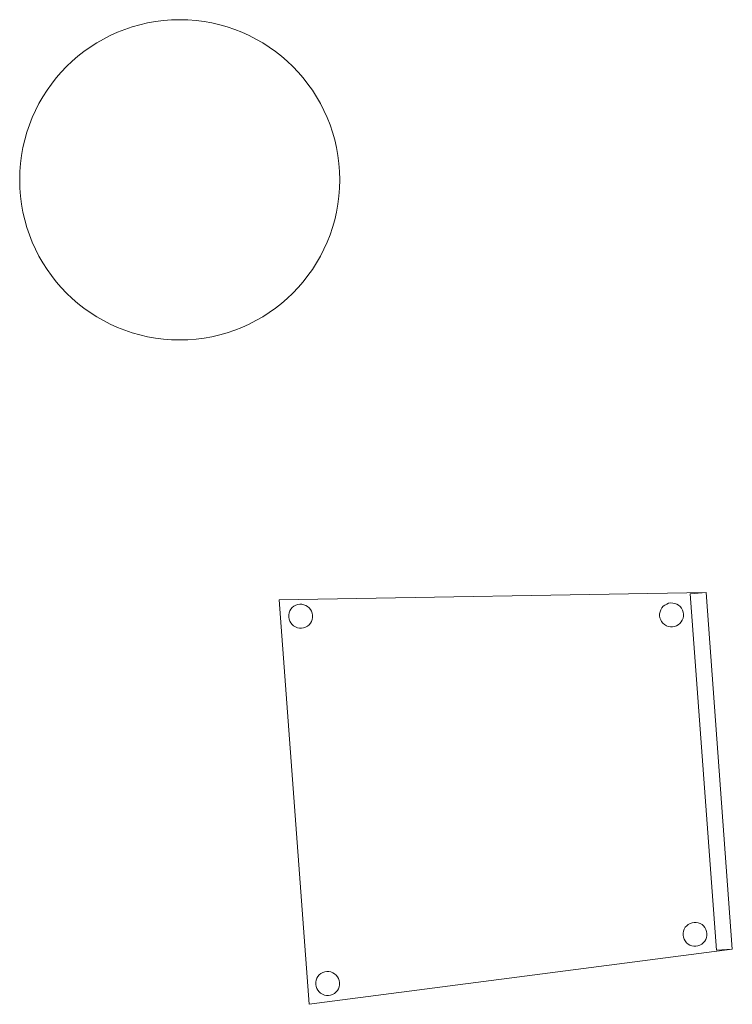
# Model space of a CAD drawing. Header units: metres. Extents: x 391.1 to 430.4, y 12.7 to 29.8.
# Tile 30 of 104: x 395.6 to 396.5, y 22.3 to 23.5. Entities that reach past the tile are written whole.
import ezdxf

# ---------------------------------------------------------------- set-up
doc = ezdxf.new("R2010")
doc.units = ezdxf.units.M
for name, color, linetype, lineweight in [('02_MOBILIARIO', 7, 'Continuous', 18), ('A-COLS-____-MCUT', 7, 'Continuous', 18), ('A-COLS-____-OTLN', 7, 'Continuous', 18)]:
    doc.layers.add(name, color=color, linetype=linetype, lineweight=lineweight)

# ---------------------------------------------------------------- blocks, each defined once
blk = doc.blocks.new('Family - Pilar PB-155391-02_SAN_P0')
at = {"layer": 'A-COLS-____-MCUT', "color": 253, "true_color": 0xaaaaaa}
for start, end in [(360, 180), (180, 360)]:
    blk.add_arc((0.2, 0.2), 0.2, start, end, dxfattribs=at)
at = {"layer": 'A-COLS-____-OTLN', "color": 253, "true_color": 0xaaaaaa}
for start, end in [(360, 180), (180, 360)]:
    blk.add_arc((0.2, 0.2), 0.2, start, end, dxfattribs=at)
blk = doc.blocks.new('Family - Cadira confident_PB-155790-02_SAN_P0')
at = {"layer": '02_MOBILIARIO', "color": 253, "true_color": 0xaaaaaa}
for p, q in [((0, 0.5052), (0.5334, 0.5143)), ((0.5334, 0.5143), (0, 0.5052)), ((0.0371, 0), (0, 0.5052)), ((0, 0.5052), (0.0371, 0)), ((0.5134, 0.5128), (0.5334, 0.5143)), ((0.5334, 0.5143), (0.5134, 0.5128)), ((0.5462, 0.0675), (0.5134, 0.5128)), ((0.5134, 0.5128), (0.5462, 0.0675)), ((0.5334, 0.5143), (0.5661, 0.069)), ((0.5661, 0.069), (0.5334, 0.5143)), ((0.5334, 0.5143), (0.5661, 0.069)), ((0.5661, 0.069), (0.5334, 0.5143)), ((0.0132, 0.4913), (0.0145, 0.4935)), ((0.0145, 0.4935), (0.0132, 0.4913)), ((0.0145, 0.4935), (0.0162, 0.4955)), ((0.0162, 0.4955), (0.0145, 0.4935)), ((0.0162, 0.4955), (0.0183, 0.4971)), ((0.0183, 0.4971), (0.0162, 0.4955)), ((0.0183, 0.4971), (0.0205, 0.4984)), ((0.0205, 0.4984), (0.0183, 0.4971)), ((0.0205, 0.4984), (0.023, 0.4992)), ((0.023, 0.4992), (0.0205, 0.4984)), ((0.023, 0.4992), (0.0256, 0.4997)), ((0.0256, 0.4997), (0.023, 0.4992)), ((0.0256, 0.4997), (0.0282, 0.4996)), ((0.0282, 0.4996), (0.0256, 0.4997)), ((0.0282, 0.4996), (0.0307, 0.4991)), ((0.0307, 0.4991), (0.0282, 0.4996)), ((0.0307, 0.4991), (0.0332, 0.4982)), ((0.0332, 0.4982), (0.0307, 0.4991)), ((0.0332, 0.4982), (0.0354, 0.4969)), ((0.0354, 0.4969), (0.0332, 0.4982)), ((0.0354, 0.4969), (0.0374, 0.4952)), ((0.0374, 0.4952), (0.0354, 0.4969)), ((0.0374, 0.4952), (0.039, 0.4932)), ((0.039, 0.4932), (0.0374, 0.4952)), ((0.039, 0.4932), (0.0403, 0.4909)), ((0.0403, 0.4909), (0.039, 0.4932)), ((0.4758, 0.4904), (0.4767, 0.4929)), ((0.4767, 0.4929), (0.4758, 0.4904)), ((0.4767, 0.4929), (0.4781, 0.4951)), ((0.4781, 0.4951), (0.4767, 0.4929)), ((0.4781, 0.4951), (0.4798, 0.4971)), ((0.4798, 0.4971), (0.4781, 0.4951)), ((0.4798, 0.4971), (0.4818, 0.4987)), ((0.4818, 0.4987), (0.4798, 0.4971)), ((0.4818, 0.4987), (0.4841, 0.5)), ((0.4841, 0.5), (0.4818, 0.4987)), ((0.4841, 0.5), (0.4865, 0.5009)), ((0.4865, 0.5009), (0.4841, 0.5)), ((0.4865, 0.5009), (0.4891, 0.5013)), ((0.4891, 0.5013), (0.4865, 0.5009)), ((0.4891, 0.5013), (0.4917, 0.5012)), ((0.4917, 0.5012), (0.4891, 0.5013)), ((0.4917, 0.5012), (0.4943, 0.5008)), ((0.4943, 0.5008), (0.4917, 0.5012)), ((0.4943, 0.5008), (0.4967, 0.4998)), ((0.4967, 0.4998), (0.4943, 0.5008)), ((0.4967, 0.4998), (0.4989, 0.4985)), ((0.4989, 0.4985), (0.4967, 0.4998)), ((0.4989, 0.4985), (0.5009, 0.4968)), ((0.5009, 0.4968), (0.4989, 0.4985)), ((0.5009, 0.4968), (0.5026, 0.4948)), ((0.5026, 0.4948), (0.5009, 0.4968)), ((0.5026, 0.4948), (0.5038, 0.4925)), ((0.5038, 0.4925), (0.5026, 0.4948)), ((0.5038, 0.4925), (0.5047, 0.49)), ((0.5047, 0.49), (0.5038, 0.4925)), ((0.0118, 0.4863), (0.0123, 0.4888)), ((0.0123, 0.4888), (0.0118, 0.4863)), ((0.0118, 0.4837), (0.0118, 0.4863)), ((0.0118, 0.4863), (0.0118, 0.4837)), ((0.0122, 0.4811), (0.0118, 0.4837)), ((0.0118, 0.4837), (0.0122, 0.4811)), ((0.013, 0.4786), (0.0122, 0.4811)), ((0.0122, 0.4811), (0.013, 0.4786)), ((0.0123, 0.4888), (0.0132, 0.4913)), ((0.0132, 0.4913), (0.0123, 0.4888)), ((0.041, 0.4807), (0.0401, 0.4783)), ((0.0401, 0.4783), (0.041, 0.4807)), ((0.0403, 0.4909), (0.0411, 0.4884)), ((0.0411, 0.4884), (0.0403, 0.4909)), ((0.0415, 0.4833), (0.041, 0.4807)), ((0.041, 0.4807), (0.0415, 0.4833)), ((0.0411, 0.4884), (0.0416, 0.4859)), ((0.0416, 0.4859), (0.0411, 0.4884)), ((0.0416, 0.4859), (0.0415, 0.4833)), ((0.0415, 0.4833), (0.0416, 0.4859)), ((0.4753, 0.4879), (0.4758, 0.4904)), ((0.4758, 0.4904), (0.4753, 0.4879)), ((0.4753, 0.4853), (0.4753, 0.4879)), ((0.4753, 0.4879), (0.4753, 0.4853)), ((0.4757, 0.4827), (0.4753, 0.4853)), ((0.4753, 0.4853), (0.4757, 0.4827)), ((0.4766, 0.4803), (0.4757, 0.4827)), ((0.4757, 0.4827), (0.4766, 0.4803)), ((0.4778, 0.478), (0.4766, 0.4803)), ((0.4766, 0.4803), (0.4778, 0.478)), ((0.5036, 0.4799), (0.5023, 0.4776)), ((0.5023, 0.4776), (0.5036, 0.4799)), ((0.5046, 0.4823), (0.5036, 0.4799)), ((0.5036, 0.4799), (0.5046, 0.4823)), ((0.5051, 0.4849), (0.5046, 0.4823)), ((0.5046, 0.4823), (0.5051, 0.4849)), ((0.5047, 0.49), (0.5051, 0.4875)), ((0.5051, 0.4875), (0.5047, 0.49)), ((0.5051, 0.4875), (0.5051, 0.4849)), ((0.5051, 0.4849), (0.5051, 0.4875)), ((0.0143, 0.4764), (0.013, 0.4786)), ((0.013, 0.4786), (0.0143, 0.4764)), ((0.016, 0.4743), (0.0143, 0.4764)), ((0.0143, 0.4764), (0.016, 0.4743)), ((0.0179, 0.4726), (0.016, 0.4743)), ((0.016, 0.4743), (0.0179, 0.4726)), ((0.0202, 0.4713), (0.0179, 0.4726)), ((0.0179, 0.4726), (0.0202, 0.4713)), ((0.0226, 0.4704), (0.0202, 0.4713)), ((0.0202, 0.4713), (0.0226, 0.4704)), ((0.0252, 0.4699), (0.0226, 0.4704)), ((0.0226, 0.4704), (0.0252, 0.4699)), ((0.0278, 0.4699), (0.0252, 0.4699)), ((0.0252, 0.4699), (0.0278, 0.4699)), ((0.0303, 0.4703), (0.0278, 0.4699)), ((0.0278, 0.4699), (0.0303, 0.4703)), ((0.0328, 0.4711), (0.0303, 0.4703)), ((0.0303, 0.4703), (0.0328, 0.4711)), ((0.0351, 0.4724), (0.0328, 0.4711)), ((0.0328, 0.4711), (0.0351, 0.4724)), ((0.0371, 0.4741), (0.0351, 0.4724)), ((0.0351, 0.4724), (0.0371, 0.4741)), ((0.0388, 0.476), (0.0371, 0.4741)), ((0.0371, 0.4741), (0.0388, 0.476)), ((0.0401, 0.4783), (0.0388, 0.476)), ((0.0388, 0.476), (0.0401, 0.4783)), ((0.4795, 0.476), (0.4778, 0.478)), ((0.4778, 0.478), (0.4795, 0.476)), ((0.4815, 0.4743), (0.4795, 0.476)), ((0.4795, 0.476), (0.4815, 0.4743)), ((0.4837, 0.4729), (0.4815, 0.4743)), ((0.4815, 0.4743), (0.4837, 0.4729)), ((0.4861, 0.472), (0.4837, 0.4729)), ((0.4837, 0.4729), (0.4861, 0.472)), ((0.4887, 0.4715), (0.4861, 0.472)), ((0.4861, 0.472), (0.4887, 0.4715)), ((0.4913, 0.4715), (0.4887, 0.4715)), ((0.4887, 0.4715), (0.4913, 0.4715)), ((0.4939, 0.4719), (0.4913, 0.4715)), ((0.4913, 0.4715), (0.4939, 0.4719)), ((0.4963, 0.4728), (0.4939, 0.4719)), ((0.4939, 0.4719), (0.4963, 0.4728)), ((0.4986, 0.474), (0.4963, 0.4728)), ((0.4963, 0.4728), (0.4986, 0.474)), ((0.5006, 0.4757), (0.4986, 0.474)), ((0.4986, 0.474), (0.5006, 0.4757)), ((0.5023, 0.4776), (0.5006, 0.4757)), ((0.5006, 0.4757), (0.5023, 0.4776)), ((0.5091, 0.0982), (0.5111, 0.0998)), ((0.5111, 0.0998), (0.5091, 0.0982)), ((0.5111, 0.0998), (0.5134, 0.1011)), ((0.5134, 0.1011), (0.5111, 0.0998)), ((0.5134, 0.1011), (0.5159, 0.1019)), ((0.5159, 0.1019), (0.5134, 0.1011)), ((0.5159, 0.1019), (0.5184, 0.1024)), ((0.5184, 0.1024), (0.5159, 0.1019)), ((0.5184, 0.1024), (0.521, 0.1023)), ((0.521, 0.1023), (0.5184, 0.1024)), ((0.521, 0.1023), (0.5236, 0.1018)), ((0.5236, 0.1018), (0.521, 0.1023)), ((0.5236, 0.1018), (0.526, 0.1009)), ((0.526, 0.1009), (0.5236, 0.1018)), ((0.526, 0.1009), (0.5283, 0.0996)), ((0.5283, 0.0996), (0.526, 0.1009)), ((0.5283, 0.0996), (0.5302, 0.0979)), ((0.5302, 0.0979), (0.5283, 0.0996)), ((0.5046, 0.0864), (0.5047, 0.089)), ((0.5047, 0.089), (0.5046, 0.0864)), ((0.505, 0.0838), (0.5046, 0.0864)), ((0.5046, 0.0864), (0.505, 0.0838)), ((0.5047, 0.089), (0.5051, 0.0915)), ((0.5051, 0.0915), (0.5047, 0.089)), ((0.5051, 0.0915), (0.5061, 0.094)), ((0.5061, 0.094), (0.5051, 0.0915)), ((0.5061, 0.094), (0.5074, 0.0962)), ((0.5074, 0.0962), (0.5061, 0.094)), ((0.5074, 0.0962), (0.5091, 0.0982)), ((0.5091, 0.0982), (0.5074, 0.0962)), ((0.5302, 0.0979), (0.5319, 0.0959)), ((0.5319, 0.0959), (0.5302, 0.0979)), ((0.5319, 0.0959), (0.5331, 0.0936)), ((0.5331, 0.0936), (0.5319, 0.0959)), ((0.5331, 0.0936), (0.534, 0.0911)), ((0.534, 0.0911), (0.5331, 0.0936)), ((0.534, 0.0911), (0.5344, 0.0885)), ((0.5344, 0.0885), (0.534, 0.0911)), ((0.5344, 0.0885), (0.5344, 0.0859)), ((0.5344, 0.0859), (0.5344, 0.0885)), ((0.5059, 0.0813), (0.505, 0.0838)), ((0.505, 0.0838), (0.5059, 0.0813)), ((0.5072, 0.0791), (0.5059, 0.0813)), ((0.5059, 0.0813), (0.5072, 0.0791)), ((0.5088, 0.077), (0.5072, 0.0791)), ((0.5072, 0.0791), (0.5088, 0.077)), ((0.5108, 0.0753), (0.5088, 0.077)), ((0.5088, 0.077), (0.5108, 0.0753)), ((0.513, 0.074), (0.5108, 0.0753)), ((0.5108, 0.0753), (0.513, 0.074)), ((0.5154, 0.0731), (0.513, 0.074)), ((0.513, 0.074), (0.5154, 0.0731)), ((0.5256, 0.0738), (0.5232, 0.073)), ((0.5232, 0.073), (0.5256, 0.0738)), ((0.5279, 0.0751), (0.5256, 0.0738)), ((0.5256, 0.0738), (0.5279, 0.0751)), ((0.5299, 0.0767), (0.5279, 0.0751)), ((0.5279, 0.0751), (0.5299, 0.0767)), ((0.5316, 0.0787), (0.5299, 0.0767)), ((0.5299, 0.0767), (0.5316, 0.0787)), ((0.533, 0.081), (0.5316, 0.0787)), ((0.5316, 0.0787), (0.533, 0.081)), ((0.5339, 0.0834), (0.533, 0.081)), ((0.533, 0.081), (0.5339, 0.0834)), ((0.5344, 0.0859), (0.5339, 0.0834)), ((0.5339, 0.0834), (0.5344, 0.0859)), ((0.5661, 0.069), (0.0371, 0)), ((0.0371, 0), (0.5661, 0.069)), ((0.518, 0.0726), (0.5154, 0.0731)), ((0.5154, 0.0731), (0.518, 0.0726)), ((0.5206, 0.0726), (0.518, 0.0726)), ((0.518, 0.0726), (0.5206, 0.0726)), ((0.5232, 0.073), (0.5206, 0.0726)), ((0.5206, 0.0726), (0.5232, 0.073)), ((0.5661, 0.069), (0.5462, 0.0675)), ((0.5462, 0.0675), (0.5661, 0.069)), ((0.05, 0.0367), (0.052, 0.0384)), ((0.052, 0.0384), (0.05, 0.0367)), ((0.052, 0.0384), (0.0543, 0.0396)), ((0.0543, 0.0396), (0.052, 0.0384)), ((0.0543, 0.0396), (0.0567, 0.0405)), ((0.0567, 0.0405), (0.0543, 0.0396)), ((0.0567, 0.0405), (0.0593, 0.0409)), ((0.0593, 0.0409), (0.0567, 0.0405)), ((0.0593, 0.0409), (0.0619, 0.0409)), ((0.0619, 0.0409), (0.0593, 0.0409)), ((0.0619, 0.0409), (0.0644, 0.0404)), ((0.0644, 0.0404), (0.0619, 0.0409)), ((0.0644, 0.0404), (0.0669, 0.0394)), ((0.0669, 0.0394), (0.0644, 0.0404)), ((0.0669, 0.0394), (0.0691, 0.0381)), ((0.0691, 0.0381), (0.0669, 0.0394)), ((0.0691, 0.0381), (0.0711, 0.0364)), ((0.0711, 0.0364), (0.0691, 0.0381)), ((0.0455, 0.0275), (0.046, 0.0301)), ((0.046, 0.0301), (0.0455, 0.0275)), ((0.0455, 0.0249), (0.0455, 0.0275)), ((0.0455, 0.0275), (0.0455, 0.0249)), ((0.0459, 0.0223), (0.0455, 0.0249)), ((0.0455, 0.0249), (0.0459, 0.0223)), ((0.046, 0.0301), (0.0469, 0.0325)), ((0.0469, 0.0325), (0.046, 0.0301)), ((0.0469, 0.0325), (0.0483, 0.0347)), ((0.0483, 0.0347), (0.0469, 0.0325)), ((0.0483, 0.0347), (0.05, 0.0367)), ((0.05, 0.0367), (0.0483, 0.0347)), ((0.0711, 0.0364), (0.0727, 0.0344)), ((0.0727, 0.0344), (0.0711, 0.0364)), ((0.0727, 0.0344), (0.074, 0.0321)), ((0.074, 0.0321), (0.0727, 0.0344)), ((0.074, 0.0321), (0.0749, 0.0297)), ((0.0749, 0.0297), (0.074, 0.0321)), ((0.0749, 0.0297), (0.0753, 0.0271)), ((0.0753, 0.0271), (0.0749, 0.0297)), ((0.0753, 0.0271), (0.0752, 0.0245)), ((0.0752, 0.0245), (0.0753, 0.0271)), ((0.0468, 0.0199), (0.0459, 0.0223)), ((0.0459, 0.0223), (0.0468, 0.0199)), ((0.048, 0.0176), (0.0468, 0.0199)), ((0.0468, 0.0199), (0.048, 0.0176)), ((0.0497, 0.0156), (0.048, 0.0176)), ((0.048, 0.0176), (0.0497, 0.0156)), ((0.0516, 0.0139), (0.0497, 0.0156)), ((0.0497, 0.0156), (0.0516, 0.0139)), ((0.0539, 0.0126), (0.0516, 0.0139)), ((0.0516, 0.0139), (0.0539, 0.0126)), ((0.0563, 0.0116), (0.0539, 0.0126)), ((0.0539, 0.0126), (0.0563, 0.0116)), ((0.0665, 0.0124), (0.064, 0.0115)), ((0.064, 0.0115), (0.0665, 0.0124)), ((0.0688, 0.0136), (0.0665, 0.0124)), ((0.0665, 0.0124), (0.0688, 0.0136)), ((0.0708, 0.0153), (0.0688, 0.0136)), ((0.0688, 0.0136), (0.0708, 0.0153)), ((0.0725, 0.0173), (0.0708, 0.0153)), ((0.0708, 0.0153), (0.0725, 0.0173)), ((0.0738, 0.0195), (0.0725, 0.0173)), ((0.0725, 0.0173), (0.0738, 0.0195)), ((0.0748, 0.0219), (0.0738, 0.0195)), ((0.0738, 0.0195), (0.0748, 0.0219)), ((0.0752, 0.0245), (0.0748, 0.0219)), ((0.0748, 0.0219), (0.0752, 0.0245)), ((0.0589, 0.0111), (0.0563, 0.0116)), ((0.0563, 0.0116), (0.0589, 0.0111)), ((0.0615, 0.0111), (0.0589, 0.0111)), ((0.0589, 0.0111), (0.0615, 0.0111)), ((0.064, 0.0115), (0.0615, 0.0111)), ((0.0615, 0.0111), (0.064, 0.0115))]:
    blk.add_line(p, q, dxfattribs=at)
blk = doc.blocks.new('LONDR55-XX_ZZ-ARQ-CAA-M3D-Londres55_ifc-1-02_SAN_P0')
at = {"layer": '02_MOBILIARIO', "color": 253, "lineweight": 18, "true_color": 0xaaaaaa}
blk.add_blockref('Family - Cadira confident_PB-155790-02_SAN_P0', (395.9038, 22.2599), dxfattribs=at)
at = {"layer": 'A-COLS-____-OTLN', "color": 253, "lineweight": 18, "true_color": 0xaaaaaa}
blk.add_blockref('Family - Pilar PB-155391-02_SAN_P0', (395.5793, 23.0897), dxfattribs=at)

msp = doc.modelspace()

# ---------------------------------------------------------------- block references
at = {"lineweight": 5}
msp.add_blockref('LONDR55-XX_ZZ-ARQ-CAA-M3D-Londres55_ifc-1-02_SAN_P0', (0, 0), dxfattribs=at)

doc.saveas('drawing.dxf')
